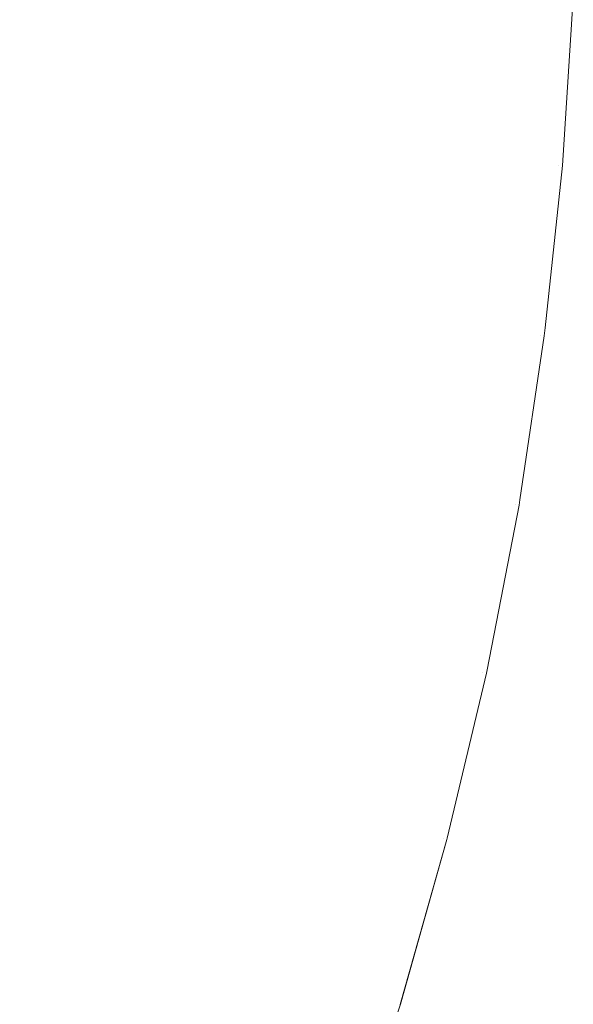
# Model space of a CAD drawing. Header units: centimetres. Extents: x -26 to 27.3, y -25.9 to -24.1.
# Tile 200 of 224: x 27.2687 to 27.2824, y -25.7892 to -25.7647. Entities that reach past the tile are written whole.
import ezdxf

# ---------------------------------------------------------------- set-up
doc = ezdxf.new("R2010")
doc.units = ezdxf.units.CM
doc.header["$LTSCALE"] = 2.54
doc.layers.add('Lucido design-1', color=7, linetype='Continuous')

# ---------------------------------------------------------------- blocks, each defined once
blk = doc.blocks.new('Gruppo-7-1')
at = {"color": 7, "linetype": 'Continuous', "lineweight": 9}
for points, invisible_edges in [([(27.270331, -25.763618, 1181.67503), (27.270093, -25.767342, 1181.67503), (27.268071, -25.76717, 1181.671466), (27.268303, -25.763532, 1181.671466)], 15), ([(27.268653, -25.763547, 1182.373397), (27.26842, -25.767199, 1182.373397), (27.27046, -25.767373, 1182.369739), (27.270699, -25.763634, 1182.369739)], 15), ([(27.272213, -25.763698, 1181.678678), (27.27197, -25.767502, 1181.678678), (27.270093, -25.767342, 1181.67503), (27.270331, -25.763618, 1181.67503)], 15), ([(27.270699, -25.763634, 1182.369739), (27.27046, -25.767373, 1182.369739), (27.272345, -25.767533, 1182.366002), (27.272588, -25.763714, 1182.366002)], 15), ([(27.273945, -25.763772, 1181.682403), (27.273698, -25.767649, 1181.682403), (27.27197, -25.767502, 1181.678678), (27.272213, -25.763698, 1181.678678)], 15), ([(27.272588, -25.763714, 1182.366002), (27.272345, -25.767533, 1182.366002), (27.27407, -25.76768, 1182.362192), (27.274318, -25.763788, 1182.362192)], 15), ([(27.275524, -25.763839, 1181.6862), (27.275273, -25.767783, 1181.6862), (27.273698, -25.767649, 1181.682403), (27.273945, -25.763772, 1181.682403)], 15), ([(27.274318, -25.763788, 1182.362192), (27.27407, -25.76768, 1182.362192), (27.275634, -25.767813, 1182.358317), (27.275886, -25.763854, 1182.358317)], 15), ([(27.276947, -25.763899, 1181.690062), (27.276692, -25.767903, 1181.690062), (27.275273, -25.767783, 1181.6862), (27.275524, -25.763839, 1181.6862)], 15), ([(27.275886, -25.763854, 1182.358317), (27.275634, -25.767813, 1182.358317), (27.277033, -25.767932, 1182.354384), (27.277289, -25.763914, 1182.354384)], 15), ([(27.278211, -25.763953, 1181.693983), (27.277953, -25.768011, 1181.693983), (27.276692, -25.767903, 1181.690062), (27.276947, -25.763899, 1181.690062)], 15), ([(27.277289, -25.763914, 1182.354384), (27.277033, -25.767932, 1182.354384), (27.278267, -25.768037, 1182.350399), (27.278527, -25.763966, 1182.350399)], 15), ([(27.279314, -25.764, 1181.697955), (27.279052, -25.768104, 1181.697955), (27.277953, -25.768011, 1181.693983), (27.278211, -25.763953, 1181.693983)], 15), ([(27.278527, -25.763966, 1182.350399), (27.278267, -25.768037, 1182.350399), (27.279333, -25.768128, 1182.346369), (27.279595, -25.764012, 1182.346369)], 15), ([(27.280253, -25.76404, 1181.701974), (27.279988, -25.768184, 1181.701974), (27.279052, -25.768104, 1181.697955), (27.279314, -25.764, 1181.697955)], 15), ([(27.279595, -25.764012, 1182.346369), (27.279333, -25.768128, 1182.346369), (27.28023, -25.768205, 1182.342302), (27.280495, -25.76405, 1182.342302)], 15), ([(27.281025, -25.764073, 1181.706031), (27.280759, -25.76825, 1181.706031), (27.279988, -25.768184, 1181.701974), (27.280253, -25.76404, 1181.701974)], 15), ([(27.280495, -25.76405, 1182.342302), (27.28023, -25.768205, 1182.342302), (27.280957, -25.768266, 1182.338205), (27.281224, -25.764081, 1182.338205)], 15), ([(27.281631, -25.764098, 1181.71012), (27.281363, -25.768301, 1181.71012), (27.280759, -25.76825, 1181.706031), (27.281025, -25.764073, 1181.706031)], 15), ([(27.281224, -25.764081, 1182.338205), (27.280957, -25.768266, 1182.338205), (27.281513, -25.768314, 1182.334084), (27.281781, -25.764105, 1182.334084)], 15), ([(27.282067, -25.764117, 1181.714235), (27.281798, -25.768338, 1181.714235), (27.281363, -25.768301, 1181.71012), (27.281631, -25.764098, 1181.71012)], 15), ([(27.281781, -25.764105, 1182.334084), (27.281513, -25.768314, 1182.334084), (27.281898, -25.768346, 1182.329948), (27.282167, -25.764121, 1182.329948)], 15), ([(27.282333, -25.764128, 1181.718367), (27.282063, -25.768361, 1181.718367), (27.281798, -25.768338, 1181.714235), (27.282067, -25.764117, 1181.714235)], 15), ([(27.282167, -25.764121, 1182.329948), (27.281898, -25.768346, 1182.329948), (27.282111, -25.768365, 1182.325802), (27.282381, -25.76413, 1182.325802)], 15), ([(27.282063, -25.768361, 1181.718367), (27.282333, -25.764128, 1181.718367), (27.282428, -25.764132, 1181.722727), (27.282174, -25.768107, 1181.722727)], 11), ([(27.282174, -25.768107, 1182.322727), (27.282428, -25.764132, 1182.322727), (27.282381, -25.76413, 1182.325802), (27.282111, -25.768365, 1182.325802)], 14), ([(27.282428, -25.764132, 1182.322727), (27.282174, -25.768107, 1182.322727), (27.282174, -25.768107, 1181.722727), (27.282428, -25.764132, 1181.722727)], 10), ([(27.270093, -25.767342, 1181.67503), (27.269698, -25.771052, 1181.67503), (27.267685, -25.770794, 1181.671466), (27.268071, -25.76717, 1181.671466)], 15), ([(27.26842, -25.767199, 1182.373397), (27.268032, -25.770839, 1182.373397), (27.270064, -25.771099, 1182.369739), (27.27046, -25.767373, 1182.369739)], 15), ([(27.27197, -25.767502, 1181.678678), (27.271567, -25.771291, 1181.678678), (27.269698, -25.771052, 1181.67503), (27.270093, -25.767342, 1181.67503)], 15), ([(27.27046, -25.767373, 1182.369739), (27.270064, -25.771099, 1182.369739), (27.271939, -25.771339, 1182.366002), (27.272345, -25.767533, 1182.366002)], 15), ([(27.273698, -25.767649, 1181.682403), (27.273286, -25.771511, 1181.682403), (27.271567, -25.771291, 1181.678678), (27.27197, -25.767502, 1181.678678)], 15), ([(27.272345, -25.767533, 1182.366002), (27.271939, -25.771339, 1182.366002), (27.273657, -25.771559, 1182.362192), (27.27407, -25.76768, 1182.362192)], 15), ([(27.275273, -25.767783, 1181.6862), (27.274854, -25.771712, 1181.6862), (27.273286, -25.771511, 1181.682403), (27.273698, -25.767649, 1181.682403)], 15), ([(27.27407, -25.76768, 1182.362192), (27.273657, -25.771559, 1182.362192), (27.275213, -25.771758, 1182.358317), (27.275634, -25.767813, 1182.358317)], 15), ([(27.276692, -25.767903, 1181.690062), (27.276267, -25.771893, 1181.690062), (27.274854, -25.771712, 1181.6862), (27.275273, -25.767783, 1181.6862)], 15), ([(27.275634, -25.767813, 1182.358317), (27.275213, -25.771758, 1182.358317), (27.276607, -25.771937, 1182.354384), (27.277033, -25.767932, 1182.354384)], 15), ([(27.277953, -25.768011, 1181.693983), (27.277522, -25.772054, 1181.693983), (27.276267, -25.771893, 1181.690062), (27.276692, -25.767903, 1181.690062)], 15), ([(27.277033, -25.767932, 1182.354384), (27.276607, -25.771937, 1182.354384), (27.277835, -25.772094, 1182.350399), (27.278267, -25.768037, 1182.350399)], 15), ([(27.279052, -25.768104, 1181.697955), (27.278616, -25.772194, 1181.697955), (27.277522, -25.772054, 1181.693983), (27.277953, -25.768011, 1181.693983)], 15), ([(27.278267, -25.768037, 1182.350399), (27.277835, -25.772094, 1182.350399), (27.278896, -25.77223, 1182.346369), (27.279333, -25.768128, 1182.346369)], 15), ([(27.279988, -25.768184, 1181.701974), (27.279548, -25.772313, 1181.701974), (27.278616, -25.772194, 1181.697955), (27.279052, -25.768104, 1181.697955)], 15), ([(27.279333, -25.768128, 1182.346369), (27.278896, -25.77223, 1182.346369), (27.279789, -25.772344, 1182.342302), (27.28023, -25.768205, 1182.342302)], 15), ([(27.280759, -25.76825, 1181.706031), (27.280316, -25.772411, 1181.706031), (27.279548, -25.772313, 1181.701974), (27.279988, -25.768184, 1181.701974)], 15), ([(27.28023, -25.768205, 1182.342302), (27.279789, -25.772344, 1182.342302), (27.280513, -25.772437, 1182.338205), (27.280957, -25.768266, 1182.338205)], 15), ([(27.281363, -25.768301, 1181.71012), (27.280917, -25.772488, 1181.71012), (27.280316, -25.772411, 1181.706031), (27.280759, -25.76825, 1181.706031)], 15), ([(27.280957, -25.768266, 1182.338205), (27.280513, -25.772437, 1182.338205), (27.281066, -25.772508, 1182.334084), (27.281513, -25.768314, 1182.334084)], 15), ([(27.281798, -25.768338, 1181.714235), (27.28135, -25.772544, 1181.714235), (27.280917, -25.772488, 1181.71012), (27.281363, -25.768301, 1181.71012)], 15), ([(27.281513, -25.768314, 1182.334084), (27.281066, -25.772508, 1182.334084), (27.281449, -25.772557, 1182.329948), (27.281898, -25.768346, 1182.329948)], 15), ([(27.282174, -25.768107, 1181.722727), (27.282158, -25.768369, 1181.722727), (27.282063, -25.768361, 1181.718367)], 10), ([(27.282111, -25.768365, 1182.325802), (27.282158, -25.768369, 1182.322727), (27.282174, -25.768107, 1182.322727)], 9), ([(27.282158, -25.768369, 1181.722727), (27.282174, -25.768107, 1181.722727), (27.282174, -25.768107, 1182.322727), (27.282158, -25.768369, 1182.322727)], 10), ([(27.282063, -25.768361, 1181.718367), (27.281614, -25.772578, 1181.718367), (27.28135, -25.772544, 1181.714235), (27.281798, -25.768338, 1181.714235)], 15), ([(27.281898, -25.768346, 1182.329948), (27.281449, -25.772557, 1182.329948), (27.281661, -25.772584, 1182.325802), (27.282111, -25.768365, 1182.325802)], 15), ([(27.281614, -25.772578, 1181.718367), (27.282063, -25.768361, 1181.718367), (27.282158, -25.768369, 1181.722727), (27.281729, -25.772397, 1181.722727)], 11), ([(27.281729, -25.772397, 1182.322727), (27.282158, -25.768369, 1182.322727), (27.282111, -25.768365, 1182.325802), (27.281661, -25.772584, 1182.325802)], 14), ([(27.282158, -25.768369, 1182.322727), (27.281729, -25.772397, 1182.322727), (27.281729, -25.772397, 1181.722727), (27.282158, -25.768369, 1181.722727)], 10), ([(27.269698, -25.771052, 1181.67503), (27.269146, -25.774742, 1181.67503), (27.267145, -25.774399, 1181.671466), (27.267685, -25.770794, 1181.671466)], 15), ([(27.268032, -25.770839, 1182.373397), (27.26749, -25.774458, 1182.373397), (27.269509, -25.774804, 1182.369739), (27.270064, -25.771099, 1182.369739)], 15), ([(27.271567, -25.771291, 1181.678678), (27.271002, -25.77506, 1181.678678), (27.269146, -25.774742, 1181.67503), (27.269698, -25.771052, 1181.67503)], 15), ([(27.270064, -25.771099, 1182.369739), (27.269509, -25.774804, 1182.369739), (27.271373, -25.775124, 1182.366002), (27.271939, -25.771339, 1182.366002)], 15), ([(27.273286, -25.771511, 1181.682403), (27.272711, -25.775353, 1181.682403), (27.271002, -25.77506, 1181.678678), (27.271567, -25.771291, 1181.678678)], 15), ([(27.271939, -25.771339, 1182.366002), (27.271373, -25.775124, 1182.366002), (27.273079, -25.775416, 1182.362192), (27.273657, -25.771559, 1182.362192)], 15), ([(27.274854, -25.771712, 1181.6862), (27.274269, -25.77562, 1181.6862), (27.272711, -25.775353, 1181.682403), (27.273286, -25.771511, 1181.682403)], 15), ([(27.273657, -25.771559, 1182.362192), (27.273079, -25.775416, 1182.362192), (27.274626, -25.775682, 1182.358317), (27.275213, -25.771758, 1182.358317)], 15), ([(27.276267, -25.771893, 1181.690062), (27.275673, -25.775861, 1181.690062), (27.274269, -25.77562, 1181.6862), (27.274854, -25.771712, 1181.6862)], 15), ([(27.275213, -25.771758, 1182.358317), (27.274626, -25.775682, 1182.358317), (27.276011, -25.775919, 1182.354384), (27.276607, -25.771937, 1182.354384)], 15), ([(27.277522, -25.772054, 1181.693983), (27.27692, -25.776075, 1181.693983), (27.275673, -25.775861, 1181.690062), (27.276267, -25.771893, 1181.690062)], 15), ([(27.276607, -25.771937, 1182.354384), (27.276011, -25.775919, 1182.354384), (27.277231, -25.776128, 1182.350399), (27.277835, -25.772094, 1182.350399)], 15), ([(27.278616, -25.772194, 1181.697955), (27.278008, -25.776261, 1181.697955), (27.27692, -25.776075, 1181.693983), (27.277522, -25.772054, 1181.693983)], 15), ([(27.277835, -25.772094, 1182.350399), (27.277231, -25.776128, 1182.350399), (27.278285, -25.776309, 1182.346369), (27.278896, -25.77223, 1182.346369)], 15), ([(27.279548, -25.772313, 1181.701974), (27.278934, -25.77642, 1181.701974), (27.278008, -25.776261, 1181.697955), (27.278616, -25.772194, 1181.697955)], 15), ([(27.278896, -25.77223, 1182.346369), (27.278285, -25.776309, 1182.346369), (27.279173, -25.776461, 1182.342302), (27.279789, -25.772344, 1182.342302)], 15), ([(27.280316, -25.772411, 1181.706031), (27.279696, -25.776551, 1181.706031), (27.278934, -25.77642, 1181.701974), (27.279548, -25.772313, 1181.701974)], 15), ([(27.279789, -25.772344, 1182.342302), (27.279173, -25.776461, 1182.342302), (27.279892, -25.776584, 1182.338205), (27.280513, -25.772437, 1182.338205)], 15), ([(27.280917, -25.772488, 1181.71012), (27.280293, -25.776653, 1181.71012), (27.279696, -25.776551, 1181.706031), (27.280316, -25.772411, 1181.706031)], 15), ([(27.280513, -25.772437, 1182.338205), (27.279892, -25.776584, 1182.338205), (27.280442, -25.776679, 1182.334084), (27.281066, -25.772508, 1182.334084)], 15), ([(27.281729, -25.772397, 1181.722727), (27.281708, -25.77259, 1181.722727), (27.281614, -25.772578, 1181.718367)], 10), ([(27.281661, -25.772584, 1182.325802), (27.281708, -25.77259, 1182.322727), (27.281729, -25.772397, 1182.322727)], 9), ([(27.281708, -25.77259, 1181.722727), (27.281729, -25.772397, 1181.722727), (27.281729, -25.772397, 1182.322727), (27.281708, -25.77259, 1182.322727)], 10), ([(27.28135, -25.772544, 1181.714235), (27.280723, -25.776727, 1181.714235), (27.280293, -25.776653, 1181.71012), (27.280917, -25.772488, 1181.71012)], 15), ([(27.281066, -25.772508, 1182.334084), (27.280442, -25.776679, 1182.334084), (27.280822, -25.776744, 1182.329948), (27.281449, -25.772557, 1182.329948)], 15), ([(27.281614, -25.772578, 1181.718367), (27.280986, -25.776772, 1181.718367), (27.280723, -25.776727, 1181.714235), (27.28135, -25.772544, 1181.714235)], 15), ([(27.281449, -25.772557, 1182.329948), (27.280822, -25.776744, 1182.329948), (27.281033, -25.77678, 1182.325802), (27.281661, -25.772584, 1182.325802)], 15), ([(27.280986, -25.776772, 1181.718367), (27.281614, -25.772578, 1181.718367), (27.281708, -25.77259, 1181.722727), (27.281099, -25.776656, 1181.722727)], 11), ([(27.281099, -25.776656, 1182.322727), (27.281708, -25.77259, 1182.322727), (27.281661, -25.772584, 1182.325802), (27.281033, -25.77678, 1182.325802)], 14), ([(27.281708, -25.77259, 1182.322727), (27.281099, -25.776656, 1182.322727), (27.281099, -25.776656, 1181.722727), (27.281708, -25.77259, 1181.722727)], 10), ([(27.269146, -25.774742, 1181.67503), (27.268437, -25.778405, 1181.67503), (27.266453, -25.777977, 1181.671466), (27.267145, -25.774399, 1181.671466)], 15), ([(27.26749, -25.774458, 1182.373397), (27.266795, -25.778051, 1182.373397), (27.268797, -25.778483, 1182.369739), (27.269509, -25.774804, 1182.369739)], 15), ([(27.271002, -25.77506, 1181.678678), (27.270279, -25.778802, 1181.678678), (27.268437, -25.778405, 1181.67503), (27.269146, -25.774742, 1181.67503)], 15), ([(27.269509, -25.774804, 1182.369739), (27.268797, -25.778483, 1182.369739), (27.270646, -25.778881, 1182.366002), (27.271373, -25.775124, 1182.366002)], 15), ([(27.272711, -25.775353, 1181.682403), (27.271974, -25.779167, 1181.682403), (27.270279, -25.778802, 1181.678678), (27.271002, -25.77506, 1181.678678)], 15), ([(27.271373, -25.775124, 1182.366002), (27.270646, -25.778881, 1182.366002), (27.272339, -25.779246, 1182.362192), (27.273079, -25.775416, 1182.362192)], 15), ([(27.274269, -25.77562, 1181.6862), (27.273519, -25.7795, 1181.6862), (27.271974, -25.779167, 1181.682403), (27.272711, -25.775353, 1181.682403)], 15), ([(27.273079, -25.775416, 1182.362192), (27.272339, -25.779246, 1182.362192), (27.273873, -25.779576, 1182.358317), (27.274626, -25.775682, 1182.358317)], 15), ([(27.275673, -25.775861, 1181.690062), (27.274911, -25.7798, 1181.690062), (27.273519, -25.7795, 1181.6862), (27.274269, -25.77562, 1181.6862)], 15), ([(27.274626, -25.775682, 1182.358317), (27.273873, -25.779576, 1182.358317), (27.275246, -25.779872, 1182.354384), (27.276011, -25.775919, 1182.354384)], 15), ([(27.27692, -25.776075, 1181.693983), (27.276148, -25.780067, 1181.693983), (27.274911, -25.7798, 1181.690062), (27.275673, -25.775861, 1181.690062)], 15), ([(27.276011, -25.775919, 1182.354384), (27.275246, -25.779872, 1182.354384), (27.276456, -25.780133, 1182.350399), (27.277231, -25.776128, 1182.350399)], 15), ([(27.278008, -25.776261, 1181.697955), (27.277227, -25.780299, 1181.697955), (27.276148, -25.780067, 1181.693983), (27.27692, -25.776075, 1181.693983)], 15), ([(27.277231, -25.776128, 1182.350399), (27.276456, -25.780133, 1182.350399), (27.277502, -25.780359, 1182.346369), (27.278285, -25.776309, 1182.346369)], 15), ([(27.278934, -25.77642, 1181.701974), (27.278145, -25.780497, 1181.701974), (27.277227, -25.780299, 1181.697955), (27.278008, -25.776261, 1181.697955)], 15), ([(27.278285, -25.776309, 1182.346369), (27.277502, -25.780359, 1182.346369), (27.278382, -25.780548, 1182.342302), (27.279173, -25.776461, 1182.342302)], 15), ([(27.279696, -25.776551, 1181.706031), (27.278901, -25.78066, 1181.706031), (27.278145, -25.780497, 1181.701974), (27.278934, -25.77642, 1181.701974)], 15), ([(27.279173, -25.776461, 1182.342302), (27.278382, -25.780548, 1182.342302), (27.279095, -25.780702, 1182.338205), (27.279892, -25.776584, 1182.338205)], 15), ([(27.280293, -25.776653, 1181.71012), (27.279494, -25.780788, 1181.71012), (27.278901, -25.78066, 1181.706031), (27.279696, -25.776551, 1181.706031)], 15), ([(27.279892, -25.776584, 1182.338205), (27.279095, -25.780702, 1182.338205), (27.279641, -25.78082, 1182.334084), (27.280442, -25.776679, 1182.334084)], 15), ([(27.280723, -25.776727, 1181.714235), (27.27992, -25.78088, 1181.714235), (27.279494, -25.780788, 1181.71012), (27.280293, -25.776653, 1181.71012)], 15), ([(27.280442, -25.776679, 1182.334084), (27.279641, -25.78082, 1182.334084), (27.280018, -25.780901, 1182.329948), (27.280822, -25.776744, 1182.329948)], 15), ([(27.280986, -25.776772, 1181.718367), (27.280181, -25.780936, 1181.718367), (27.27992, -25.78088, 1181.714235), (27.280723, -25.776727, 1181.714235)], 15), ([(27.280822, -25.776744, 1182.329948), (27.280018, -25.780901, 1182.329948), (27.280227, -25.780946, 1182.325802), (27.281033, -25.77678, 1182.325802)], 15), ([(27.280181, -25.780936, 1181.718367), (27.280986, -25.776772, 1181.718367), (27.28108, -25.776788, 1181.722727), (27.280289, -25.780876, 1181.722727)], 11), ([(27.280289, -25.780876, 1182.322727), (27.28108, -25.776788, 1182.322727), (27.281033, -25.77678, 1182.325802), (27.280227, -25.780946, 1182.325802)], 14), ([(27.28108, -25.776788, 1182.322727), (27.280289, -25.780876, 1182.322727), (27.280289, -25.780876, 1181.722727), (27.28108, -25.776788, 1181.722727)], 10), ([(27.281099, -25.776656, 1181.722727), (27.28108, -25.776788, 1181.722727), (27.280986, -25.776772, 1181.718367)], 10), ([(27.281033, -25.77678, 1182.325802), (27.28108, -25.776788, 1182.322727), (27.281099, -25.776656, 1182.322727)], 9), ([(27.28108, -25.776788, 1181.722727), (27.281099, -25.776656, 1181.722727), (27.281099, -25.776656, 1182.322727), (27.28108, -25.776788, 1182.322727)], 10), ([(27.266795, -25.778051, 1182.373397), (27.265949, -25.781612, 1182.373397), (27.267931, -25.782128, 1182.369739), (27.268797, -25.778483, 1182.369739)], 15), ([(27.270279, -25.778802, 1181.678678), (27.269397, -25.78251, 1181.678678), (27.267574, -25.782035, 1181.67503), (27.268437, -25.778405, 1181.67503)], 15), ([(27.268797, -25.778483, 1182.369739), (27.267931, -25.782128, 1182.369739), (27.269761, -25.782604, 1182.366002), (27.270646, -25.778881, 1182.366002)], 15), ([(27.271974, -25.779167, 1181.682403), (27.271075, -25.782946, 1181.682403), (27.269397, -25.78251, 1181.678678), (27.270279, -25.778802, 1181.678678)], 15), ([(27.270646, -25.778881, 1182.366002), (27.269761, -25.782604, 1182.366002), (27.271436, -25.783041, 1182.362192), (27.272339, -25.779246, 1182.362192)], 15), ([(27.273519, -25.7795, 1181.6862), (27.272604, -25.783345, 1181.6862), (27.271075, -25.782946, 1181.682403), (27.271974, -25.779167, 1181.682403)], 15), ([(27.272339, -25.779246, 1182.362192), (27.271436, -25.783041, 1182.362192), (27.272955, -25.783436, 1182.358317), (27.273873, -25.779576, 1182.358317)], 15), ([(27.274911, -25.7798, 1181.690062), (27.273983, -25.783704, 1181.690062), (27.272604, -25.783345, 1181.6862), (27.273519, -25.7795, 1181.6862)], 15), ([(27.273873, -25.779576, 1182.358317), (27.272955, -25.783436, 1182.358317), (27.274314, -25.78379, 1182.354384), (27.275246, -25.779872, 1182.354384)], 15), ([(27.276148, -25.780067, 1181.693983), (27.275207, -25.784022, 1181.693983), (27.273983, -25.783704, 1181.690062), (27.274911, -25.7798, 1181.690062)], 15), ([(27.275246, -25.779872, 1182.354384), (27.274314, -25.78379, 1182.354384), (27.275512, -25.784102, 1182.350399), (27.276456, -25.780133, 1182.350399)], 15), ([(27.277227, -25.780299, 1181.697955), (27.276275, -25.7843, 1181.697955), (27.275207, -25.784022, 1181.693983), (27.276148, -25.780067, 1181.693983)], 15), ([(27.276456, -25.780133, 1182.350399), (27.275512, -25.784102, 1182.350399), (27.276548, -25.784371, 1182.346369), (27.277502, -25.780359, 1182.346369)], 15), ([(27.278145, -25.780497, 1181.701974), (27.277184, -25.784537, 1181.701974), (27.276275, -25.7843, 1181.697955), (27.277227, -25.780299, 1181.697955)], 15), ([(27.277502, -25.780359, 1182.346369), (27.276548, -25.784371, 1182.346369), (27.277419, -25.784598, 1182.342302), (27.278382, -25.780548, 1182.342302)], 15), ([(27.278901, -25.78066, 1181.706031), (27.277933, -25.784732, 1181.706031), (27.277184, -25.784537, 1181.701974), (27.278145, -25.780497, 1181.701974)], 15), ([(27.278382, -25.780548, 1182.342302), (27.277419, -25.784598, 1182.342302), (27.278125, -25.784782, 1182.338205), (27.279095, -25.780702, 1182.338205)], 15), ([(27.279494, -25.780788, 1181.71012), (27.278519, -25.784885, 1181.71012), (27.277933, -25.784732, 1181.706031), (27.278901, -25.78066, 1181.706031)], 15), ([(27.279095, -25.780702, 1182.338205), (27.278125, -25.784782, 1182.338205), (27.278665, -25.784923, 1182.334084), (27.279641, -25.78082, 1182.334084)], 15), ([(27.27992, -25.78088, 1181.714235), (27.278942, -25.784995, 1181.714235), (27.278519, -25.784885, 1181.71012), (27.279494, -25.780788, 1181.71012)], 15), ([(27.279641, -25.78082, 1182.334084), (27.278665, -25.784923, 1182.334084), (27.279039, -25.78502, 1182.329948), (27.280018, -25.780901, 1182.329948)], 15), ([(27.280181, -25.780936, 1181.718367), (27.279199, -25.785062, 1181.718367), (27.278942, -25.784995, 1181.714235), (27.27992, -25.78088, 1181.714235)], 15), ([(27.280018, -25.780901, 1182.329948), (27.279039, -25.78502, 1182.329948), (27.279245, -25.785074, 1182.325802), (27.280227, -25.780946, 1182.325802)], 15), ([(27.279199, -25.785062, 1181.718367), (27.280181, -25.780936, 1181.718367), (27.280273, -25.780956, 1181.722727), (27.279299, -25.785052, 1181.722727)], 11), ([(27.279299, -25.785052, 1182.322727), (27.280273, -25.780956, 1182.322727), (27.280227, -25.780946, 1182.325802), (27.279245, -25.785074, 1182.325802)], 14), ([(27.280273, -25.780956, 1182.322727), (27.279299, -25.785052, 1182.322727), (27.279299, -25.785052, 1181.722727), (27.280273, -25.780956, 1181.722727)], 10), ([(27.280289, -25.780876, 1181.722727), (27.280273, -25.780956, 1181.722727), (27.280181, -25.780936, 1181.718367)], 10), ([(27.280227, -25.780946, 1182.325802), (27.280273, -25.780956, 1182.322727), (27.280289, -25.780876, 1182.322727)], 9), ([(27.280273, -25.780956, 1181.722727), (27.280289, -25.780876, 1181.722727), (27.280289, -25.780876, 1182.322727), (27.280273, -25.780956, 1182.322727)], 10), ([(27.269397, -25.78251, 1181.678678), (27.268359, -25.786176, 1181.678678), (27.266557, -25.785625, 1181.67503), (27.267574, -25.782035, 1181.67503)], 15), ([(27.267931, -25.782128, 1182.369739), (27.26691, -25.785733, 1182.369739), (27.268718, -25.786286, 1182.366002), (27.269761, -25.782604, 1182.366002)], 15), ([(27.271075, -25.782946, 1181.682403), (27.270016, -25.786684, 1181.682403), (27.268359, -25.786176, 1181.678678), (27.269397, -25.78251, 1181.678678)], 15), ([(27.269761, -25.782604, 1182.366002), (27.268718, -25.786286, 1182.366002), (27.270374, -25.786793, 1182.362192), (27.271436, -25.783041, 1182.362192)], 15), ([(27.272604, -25.783345, 1181.6862), (27.271528, -25.787147, 1181.6862), (27.270016, -25.786684, 1181.682403), (27.271075, -25.782946, 1181.682403)], 15), ([(27.271436, -25.783041, 1182.362192), (27.270374, -25.786793, 1182.362192), (27.271874, -25.787253, 1182.358317), (27.272955, -25.783436, 1182.358317)], 15), ([(27.273983, -25.783704, 1181.690062), (27.27289, -25.787564, 1181.690062), (27.271528, -25.787147, 1181.6862), (27.272604, -25.783345, 1181.6862)], 15), ([(27.272955, -25.783436, 1182.358317), (27.271874, -25.787253, 1182.358317), (27.273217, -25.787664, 1182.354384), (27.274314, -25.78379, 1182.354384)], 15), ([(27.275207, -25.784022, 1181.693983), (27.274099, -25.787934, 1181.693983), (27.27289, -25.787564, 1181.690062), (27.273983, -25.783704, 1181.690062)], 15), ([(27.274314, -25.78379, 1182.354384), (27.273217, -25.787664, 1182.354384), (27.274401, -25.788027, 1182.350399), (27.275512, -25.784102, 1182.350399)], 15), ([(27.276275, -25.7843, 1181.697955), (27.275154, -25.788258, 1181.697955), (27.274099, -25.787934, 1181.693983), (27.275207, -25.784022, 1181.693983)], 15), ([(27.275512, -25.784102, 1182.350399), (27.274401, -25.788027, 1182.350399), (27.275424, -25.78834, 1182.346369), (27.276548, -25.784371, 1182.346369)], 15), ([(27.277184, -25.784537, 1181.701974), (27.276053, -25.788533, 1181.701974), (27.275154, -25.788258, 1181.697955), (27.276275, -25.7843, 1181.697955)], 15), ([(27.276548, -25.784371, 1182.346369), (27.275424, -25.78834, 1182.346369), (27.276285, -25.788604, 1182.342302), (27.277419, -25.784598, 1182.342302)], 15), ([(27.277933, -25.784732, 1181.706031), (27.276793, -25.788759, 1181.706031), (27.276053, -25.788533, 1181.701974), (27.277184, -25.784537, 1181.701974)], 15), ([(27.277419, -25.784598, 1182.342302), (27.276285, -25.788604, 1182.342302), (27.276982, -25.788817, 1182.338205), (27.278125, -25.784782, 1182.338205)], 15), ([(27.278519, -25.784885, 1181.71012), (27.277372, -25.788937, 1181.71012), (27.276793, -25.788759, 1181.706031), (27.277933, -25.784732, 1181.706031)], 15), ([(27.278125, -25.784782, 1182.338205), (27.276982, -25.788817, 1182.338205), (27.277516, -25.788981, 1182.334084), (27.278665, -25.784923, 1182.334084)], 15), ([(27.278942, -25.784995, 1181.714235), (27.277789, -25.789064, 1181.714235), (27.277372, -25.788937, 1181.71012), (27.278519, -25.784885, 1181.71012)], 15), ([(27.278665, -25.784923, 1182.334084), (27.277516, -25.788981, 1182.334084), (27.277885, -25.789094, 1182.329948), (27.279039, -25.78502, 1182.329948)], 15), ([(27.279199, -25.785062, 1181.718367), (27.278044, -25.789142, 1181.718367), (27.277789, -25.789064, 1181.714235), (27.278942, -25.784995, 1181.714235)], 15), ([(27.279039, -25.78502, 1182.329948), (27.277885, -25.789094, 1182.329948), (27.278089, -25.789156, 1182.325802), (27.279245, -25.785074, 1182.325802)], 15), ([(27.279291, -25.785086, 1181.722727), (27.278135, -25.78917, 1181.722727), (27.278044, -25.789142, 1181.718367), (27.279199, -25.785062, 1181.718367)], 14), ([(27.279245, -25.785074, 1182.325802), (27.278089, -25.789156, 1182.325802), (27.278135, -25.78917, 1182.322727), (27.279291, -25.785086, 1182.322727)], 11), ([(27.279291, -25.785086, 1182.322727), (27.278133, -25.789175, 1182.322727), (27.278133, -25.789175, 1181.722727), (27.279291, -25.785086, 1181.722727)], 10), ([(27.279299, -25.785052, 1181.722727), (27.279291, -25.785086, 1181.722727), (27.279199, -25.785062, 1181.718367)], 10), ([(27.279245, -25.785074, 1182.325802), (27.279291, -25.785086, 1182.322727), (27.279299, -25.785052, 1182.322727)], 9), ([(27.279291, -25.785086, 1181.722727), (27.279299, -25.785052, 1181.722727), (27.279299, -25.785052, 1182.322727), (27.279291, -25.785086, 1182.322727)], 10), ([(27.26691, -25.785733, 1182.369739), (27.265737, -25.789291, 1182.369739), (27.26752, -25.789921, 1182.366002), (27.268718, -25.786286, 1182.366002)], 15), ([(27.270016, -25.786684, 1181.682403), (27.2688, -25.790373, 1181.682403), (27.267165, -25.789796, 1181.678678), (27.268359, -25.786176, 1181.678678)], 15), ([(27.268718, -25.786286, 1182.366002), (27.26752, -25.789921, 1182.366002), (27.269152, -25.790498, 1182.362192), (27.270374, -25.786793, 1182.362192)], 15), ([(27.271528, -25.787147, 1181.6862), (27.270291, -25.7909, 1181.6862), (27.2688, -25.790373, 1181.682403), (27.270016, -25.786684, 1181.682403)], 15), ([(27.270374, -25.786793, 1182.362192), (27.269152, -25.790498, 1182.362192), (27.270632, -25.791021, 1182.358317), (27.271874, -25.787253, 1182.358317)], 15), ([(27.27289, -25.787564, 1181.690062), (27.271634, -25.791375, 1181.690062), (27.270291, -25.7909, 1181.6862), (27.271528, -25.787147, 1181.6862)], 15), ([(27.271874, -25.787253, 1182.358317), (27.270632, -25.791021, 1182.358317), (27.271956, -25.791489, 1182.354384), (27.273217, -25.787664, 1182.354384)], 15), ([(27.274099, -25.787934, 1181.693983), (27.272826, -25.791796, 1181.693983), (27.271634, -25.791375, 1181.690062), (27.27289, -25.787564, 1181.690062)], 15), ([(27.273217, -25.787664, 1182.354384), (27.271956, -25.791489, 1182.354384), (27.273124, -25.791901, 1182.350399), (27.274401, -25.788027, 1182.350399)], 15), ([(27.275154, -25.788258, 1181.697955), (27.273867, -25.792164, 1181.697955), (27.272826, -25.791796, 1181.693983), (27.274099, -25.787934, 1181.693983)], 15), ([(27.274401, -25.788027, 1182.350399), (27.273124, -25.791901, 1182.350399), (27.274133, -25.792258, 1182.346369), (27.275424, -25.78834, 1182.346369)], 15), ([(27.276053, -25.788533, 1181.701974), (27.274753, -25.792477, 1181.701974), (27.273867, -25.792164, 1181.697955), (27.275154, -25.788258, 1181.697955)], 15), ([(27.275424, -25.78834, 1182.346369), (27.274133, -25.792258, 1182.346369), (27.274982, -25.792557, 1182.342302), (27.276285, -25.788604, 1182.342302)], 15), ([(27.276793, -25.788759, 1181.706031), (27.275482, -25.792734, 1181.706031), (27.274753, -25.792477, 1181.701974), (27.276053, -25.788533, 1181.701974)], 15), ([(27.276285, -25.788604, 1182.342302), (27.274982, -25.792557, 1182.342302), (27.275669, -25.792801, 1182.338205), (27.276982, -25.788817, 1182.338205)], 15), ([(27.277372, -25.788937, 1181.71012), (27.276053, -25.792936, 1181.71012), (27.275482, -25.792734, 1181.706031), (27.276793, -25.788759, 1181.706031)], 15), ([(27.276982, -25.788817, 1182.338205), (27.275669, -25.792801, 1182.338205), (27.276196, -25.792986, 1182.334084), (27.277516, -25.788981, 1182.334084)], 15), ([(27.277789, -25.789064, 1181.714235), (27.276465, -25.793082, 1181.714235), (27.276053, -25.792936, 1181.71012), (27.277372, -25.788937, 1181.71012)], 15), ([(27.277516, -25.788981, 1182.334084), (27.276196, -25.792986, 1182.334084), (27.27656, -25.793115, 1182.329948), (27.277885, -25.789094, 1182.329948)], 15), ([(27.278044, -25.789142, 1181.718367), (27.276716, -25.79317, 1181.718367), (27.276465, -25.793082, 1181.714235), (27.277789, -25.789064, 1181.714235)], 15), ([(27.277885, -25.789094, 1182.329948), (27.27656, -25.793115, 1182.329948), (27.276761, -25.793186, 1182.325802), (27.278089, -25.789156, 1182.325802)], 15), ([(27.278135, -25.78917, 1181.722727), (27.276806, -25.793202, 1181.722727), (27.276716, -25.79317, 1181.718367), (27.278044, -25.789142, 1181.718367)], 14), ([(27.278089, -25.789156, 1182.325802), (27.276761, -25.793186, 1182.325802), (27.276806, -25.793202, 1182.322727), (27.278135, -25.78917, 1182.322727)], 11)]:
    blk.add_3dface(points, dxfattribs=dict(at, invisible_edges=invisible_edges))

msp = doc.modelspace()

# ---------------------------------------------------------------- block references
at = {"layer": 'Lucido design-1', "color": 7}
msp.add_blockref('Gruppo-7-1', (0, 0), dxfattribs=at)

doc.saveas('drawing.dxf')
